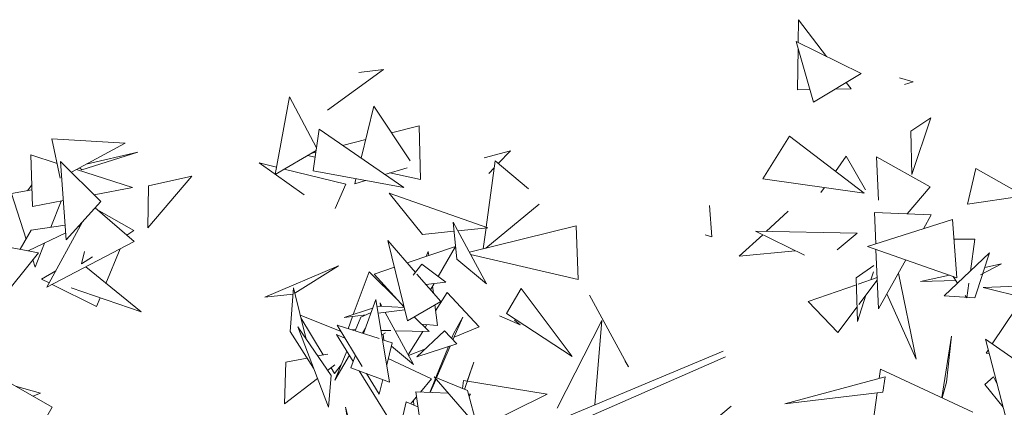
# Model space of a CAD drawing. Header units: metres. Extents: x -14.5 to 13.2, y -19 to 3.3.
# Tile 209 of 210: x 12.321 to 12.732, y 2.85 to 3.012. Entities that reach past the tile are written whole.
import ezdxf

# ---------------------------------------------------------------- set-up
doc = ezdxf.new("R2010")
doc.units = ezdxf.units.M
doc.layers.add('G-IMPT', color=7, linetype='Continuous', lineweight=5)
doc.layers.add('L-PLNT', color=7, linetype='Continuous', lineweight=5, true_color=0x005900)

# ---------------------------------------------------------------- blocks, each defined once
blk = doc.blocks.new('ÁRVORES ORNAMENTAIS - Pequeno e Médio Porte - Ipê-roxo-2870950-CORTE_CALÇADA')
at = {"layer": 'G-IMPT', "color": 253, "true_color": 0xaaaaaa}
for p, q in [((8.90553, 3.00279), (8.90566, 3.01237)), ((8.91738, 2.997), (8.90566, 3.01237)), ((8.91191, 2.97787), (8.90463, 3.00324)), ((8.93186, 2.98992), (8.90463, 3.00324)), ((8.90525, 2.98306), (8.90549, 3.00022)), ((8.70892, 2.9745), (8.73237, 2.99153)), ((8.72201, 2.99036), (8.73237, 2.99153)), ((8.91191, 2.97787), (8.93186, 2.98992)), ((8.92765, 2.98351), (8.92564, 2.98616)), ((8.94792, 2.98803), (8.95358, 2.98639)), ((8.94995, 2.98527), (8.95358, 2.98639)), ((8.9104, 2.98316), (8.90525, 2.98306)), ((8.92765, 2.98351), (8.92103, 2.98338)), ((8.68704, 2.9477), (8.6931, 2.98014)), ((8.70434, 2.95878), (8.6931, 2.98014)), ((8.72296, 2.95451), (8.72834, 2.97621)), ((8.74347, 2.95336), (8.72834, 2.97621)), ((8.95255, 2.96581), (8.96097, 2.97141)), ((8.953, 2.94767), (8.96097, 2.97141)), ((8.70547, 2.96654), (8.70294, 2.94915)), ((8.70547, 2.96654), (8.74079, 2.94225)), ((8.74717, 2.96802), (8.73571, 2.96508)), ((8.74717, 2.96802), (8.74781, 2.94554)), ((8.953, 2.94767), (8.95255, 2.96581)), ((8.59381, 2.96261), (8.59731, 2.94608)), ((8.59381, 2.96261), (8.62438, 2.96072)), ((8.7249, 2.96231), (8.71522, 2.95984)), ((8.89077, 2.9458), (8.90197, 2.96364)), ((8.90197, 2.96364), (8.93314, 2.93983)), ((8.60196, 2.94859), (8.62438, 2.96072)), ((8.62974, 2.95701), (8.60638, 2.9496)), ((8.60811, 2.95192), (8.62974, 2.95701)), ((8.70419, 2.95773), (8.68704, 2.9477)), ((8.70408, 2.95698), (8.702, 2.95645)), ((8.77434, 2.95459), (8.78531, 2.95753)), ((8.78025, 2.9522), (8.78531, 2.95753)), ((8.585, 2.95582), (8.58571, 2.93428)), ((8.585, 2.95582), (8.59599, 2.95231)), ((8.59983, 2.92039), (8.59744, 2.95307)), ((8.61427, 2.93638), (8.59744, 2.95307)), ((8.70378, 2.95492), (8.70056, 2.95561)), ((8.77893, 2.9533), (8.77522, 2.92562)), ((8.79283, 2.9417), (8.77893, 2.9533)), ((8.92119, 2.94895), (8.9256, 2.95534)), ((8.93368, 2.94125), (8.9256, 2.95534)), ((8.96065, 2.94247), (8.93827, 2.955)), ((8.93827, 2.955), (8.93907, 2.93695)), ((8.60407, 2.94973), (8.62751, 2.94225)), ((8.60533, 2.95041), (8.60638, 2.9496)), ((8.69921, 2.93919), (8.68042, 2.95249)), ((8.6876, 2.95074), (8.68042, 2.95249)), ((8.71656, 2.94366), (8.69086, 2.94994)), ((8.70294, 2.94915), (8.74079, 2.94225)), ((8.74218, 2.95048), (8.73293, 2.94765)), ((8.77628, 2.94802), (8.77854, 2.9504)), ((8.97621, 2.93522), (8.97975, 2.9502)), ((8.99901, 2.93928), (8.97975, 2.9502)), ((8.6339, 2.9254), (8.65221, 2.94699)), ((8.63418, 2.94297), (8.65221, 2.94699)), ((8.72031, 2.9438), (8.72083, 2.94589)), ((8.72479, 2.94516), (8.72031, 2.9438)), ((8.74781, 2.94554), (8.73498, 2.94828)), ((8.89077, 2.9458), (8.93314, 2.93983)), ((8.58548, 2.94118), (8.57692, 2.93971)), ((8.58541, 2.9434), (8.58361, 2.94086)), ((8.61144, 2.93918), (8.62751, 2.94225)), ((8.6339, 2.9254), (8.63418, 2.94297)), ((8.71214, 2.9335), (8.71656, 2.94366)), ((8.91506, 2.94008), (8.91651, 2.94217)), ((8.96065, 2.94247), (8.95099, 2.9312)), ((8.57692, 2.93971), (8.58303, 2.92058)), ((8.58571, 2.93428), (8.59864, 2.93674)), ((8.59768, 2.93656), (8.59337, 2.92562)), ((8.74868, 2.9226), (8.73473, 2.93981)), ((8.73473, 2.93981), (8.77595, 2.92537)), ((8.97621, 2.93522), (8.99892, 2.93856)), ((8.59983, 2.92039), (8.61427, 2.93638)), ((8.62818, 2.9196), (8.61186, 2.93371)), ((8.62809, 2.92423), (8.61263, 2.93304)), ((8.79733, 2.9353), (8.77513, 2.91684)), ((8.8685, 2.93475), (8.86947, 2.9216)), ((8.90138, 2.93227), (8.89221, 2.92384)), ((8.97002, 2.92883), (8.93452, 2.9176)), ((8.96111, 2.93076), (8.9374, 2.93178)), ((8.9374, 2.93178), (8.93793, 2.91868)), ((8.96111, 2.93076), (8.95786, 2.92499)), ((8.97002, 2.92883), (8.97175, 2.9045)), ((8.58063, 2.91637), (8.58521, 2.92438)), ((8.58521, 2.92438), (8.59938, 2.92654)), ((8.60658, 2.92787), (8.59177, 2.90057)), ((8.60451, 2.92557), (8.60563, 2.92611)), ((8.62809, 2.92423), (8.62506, 2.9223)), ((8.76137, 2.92772), (8.76296, 2.91232)), ((8.76137, 2.92772), (8.77535, 2.90192)), ((8.76334, 2.92409), (8.77595, 2.92537)), ((8.81286, 2.9262), (8.7682, 2.91512)), ((8.77517, 2.92529), (8.774, 2.91656)), ((8.81286, 2.9262), (8.8136, 2.90377)), ((8.58396, 2.91574), (8.59963, 2.92324)), ((8.74235, 2.88649), (8.73417, 2.92001)), ((8.74564, 2.90675), (8.73417, 2.92001)), ((8.74868, 2.9226), (8.76176, 2.92393)), ((8.86662, 2.92244), (8.86947, 2.9216)), ((8.89072, 2.92248), (8.88088, 2.91345)), ((8.93023, 2.92306), (8.88774, 2.92394)), ((8.90812, 2.91397), (8.88774, 2.92394)), ((8.93023, 2.92306), (8.92176, 2.91619)), ((8.9793, 2.92064), (8.97061, 2.92055)), ((8.9793, 2.92064), (8.97746, 2.90727)), ((8.56793, 2.91879), (8.5882, 2.91494)), ((8.59075, 2.91899), (8.58677, 2.90888)), ((8.62818, 2.9196), (8.59177, 2.90057)), ((8.61642, 2.90215), (8.62238, 2.91657)), ((8.74222, 2.9107), (8.76241, 2.91761)), ((8.75516, 2.905), (8.76242, 2.91751)), ((8.97175, 2.9045), (8.93452, 2.9176)), ((8.93803, 2.91636), (8.93905, 2.89147)), ((8.5882, 2.91494), (8.56996, 2.89215)), ((8.58579, 2.91193), (8.58677, 2.90888)), ((8.60741, 2.91553), (8.60615, 2.91024)), ((8.61082, 2.91322), (8.60615, 2.91024)), ((8.75015, 2.91342), (8.75104, 2.9155)), ((8.75125, 2.9138), (8.75104, 2.9155)), ((8.76296, 2.91232), (8.77535, 2.90192)), ((8.8136, 2.90377), (8.76867, 2.91424)), ((8.90443, 2.91577), (8.88088, 2.91345)), ((8.95055, 2.91196), (8.93905, 2.89147)), ((8.98543, 2.91484), (8.96653, 2.8969)), ((8.98271, 2.90645), (8.98543, 2.91484)), ((8.60797, 2.90904), (8.63112, 2.89018)), ((8.71358, 2.90951), (8.68273, 2.89632)), ((8.69526, 2.89808), (8.71358, 2.90951)), ((8.72836, 2.90596), (8.73688, 2.90888)), ((8.74472, 2.90561), (8.74837, 2.9101)), ((8.75833, 2.90262), (8.74837, 2.9101)), ((8.92982, 2.90444), (8.93715, 2.90955)), ((8.98164, 2.90576), (8.99045, 2.91037)), ((8.99045, 2.91037), (8.98349, 2.90884)), ((8.58947, 2.90393), (8.59546, 2.90737)), ((8.59272, 2.90231), (8.58947, 2.90393)), ((8.7263, 2.90697), (8.7197, 2.8891)), ((8.7263, 2.90697), (8.73856, 2.8948)), ((8.72836, 2.90596), (8.74096, 2.89218)), ((8.75621, 2.89453), (8.74625, 2.90604)), ((8.93036, 2.88627), (8.92982, 2.90444)), ((8.93061, 2.9018), (8.93851, 2.90455)), ((8.93589, 2.90364), (8.93693, 2.90692)), ((8.9474, 2.90636), (8.95481, 2.87044)), ((8.96868, 2.90558), (8.95661, 2.90292)), ((8.9721, 2.90219), (8.97031, 2.90501)), ((8.97936, 2.8961), (8.98267, 2.9063)), ((8.61243, 2.89249), (8.59394, 2.9017)), ((8.60188, 2.90033), (8.63112, 2.89018)), ((8.69472, 2.90025), (8.69337, 2.88206)), ((8.69472, 2.90025), (8.70007, 2.87875)), ((8.74998, 2.90172), (8.75833, 2.90262)), ((8.75194, 2.89946), (8.75348, 2.9021)), ((8.75319, 2.89801), (8.75283, 2.90098)), ((8.78987, 2.89993), (8.78374, 2.88953)), ((8.78987, 2.89993), (8.81113, 2.87152)), ((8.90974, 2.89451), (8.92991, 2.90155)), ((8.93089, 2.8933), (8.93856, 2.90344)), ((8.97132, 2.90341), (8.95661, 2.90292)), ((8.97677, 2.90226), (8.97592, 2.89616)), ((9.01525, 2.90165), (8.98274, 2.90041)), ((9.01506, 2.89244), (8.98274, 2.90041)), ((8.61243, 2.89249), (8.61394, 2.89615)), ((8.69453, 2.89768), (8.68273, 2.89632)), ((8.72911, 2.89541), (8.72392, 2.88114)), ((8.73485, 2.86089), (8.72911, 2.89541)), ((8.75886, 2.89838), (8.75409, 2.89071)), ((8.7723, 2.88393), (8.75886, 2.89838)), ((8.81837, 2.89721), (8.83472, 2.86719)), ((8.93036, 2.88627), (8.93384, 2.89719)), ((8.94259, 2.89779), (8.95481, 2.87044)), ((8.97936, 2.8961), (8.96653, 2.8969)), ((8.97592, 2.89616), (8.97532, 2.8971)), ((8.71591, 2.88787), (8.72777, 2.89172)), ((8.72962, 2.89232), (8.73071, 2.89267)), ((8.73071, 2.89267), (8.74099, 2.89206)), ((8.73088, 2.89394), (8.73102, 2.89266)), ((8.73088, 2.89394), (8.73159, 2.89262)), ((8.74235, 2.88649), (8.75621, 2.89453)), ((8.75485, 2.88455), (8.75379, 2.89313)), ((8.92205, 2.8816), (8.90974, 2.89451)), ((8.92205, 2.8816), (8.93018, 2.89236)), ((8.99657, 2.89176), (8.98662, 2.87683)), ((8.69758, 2.88878), (8.71462, 2.882)), ((8.69785, 2.88767), (8.70713, 2.87222)), ((8.71591, 2.88787), (8.72511, 2.88903)), ((8.71941, 2.88831), (8.71751, 2.88319)), ((8.72284, 2.88796), (8.72049, 2.88224)), ((8.72284, 2.88796), (8.72714, 2.88999)), ((8.73007, 2.88966), (8.74123, 2.89107)), ((8.73299, 2.89003), (8.74479, 2.86822)), ((8.74534, 2.88808), (8.75147, 2.882)), ((8.76544, 2.88805), (8.76135, 2.87853)), ((8.76544, 2.88805), (8.7617, 2.88136)), ((8.78078, 2.88853), (8.78944, 2.88484)), ((8.78374, 2.88953), (8.81113, 2.87152)), ((8.70933, 2.85037), (8.69653, 2.88395)), ((8.69653, 2.88395), (8.71042, 2.86359)), ((8.73052, 2.87904), (8.71304, 2.88461)), ((8.71304, 2.88461), (8.72347, 2.86739)), ((8.72477, 2.88348), (8.72349, 2.88128)), ((8.74835, 2.8851), (8.75485, 2.88455)), ((8.75049, 2.88492), (8.74974, 2.88371)), ((8.7723, 2.88393), (8.76185, 2.8797)), ((8.78698, 2.88677), (8.78944, 2.88484)), ((8.8049, 2.84996), (8.82349, 2.88665)), ((8.82057, 2.85131), (8.82349, 2.88665)), ((8.70309, 2.86666), (8.69337, 2.88206)), ((8.71642, 2.87903), (8.71268, 2.88077)), ((8.71969, 2.8695), (8.71268, 2.88077)), ((8.71867, 2.88282), (8.72071, 2.88277)), ((8.73126, 2.8825), (8.73542, 2.8824)), ((8.73315, 2.88148), (8.73158, 2.88058)), ((8.73225, 2.88096), (8.73252, 2.87844)), ((8.73715, 2.88236), (8.75147, 2.882)), ((8.74872, 2.88207), (8.74261, 2.87225)), ((8.75786, 2.88224), (8.74623, 2.87149)), ((8.76296, 2.87681), (8.75786, 2.88224)), ((8.7617, 2.88136), (8.7608, 2.87912)), ((8.96961, 2.88002), (8.96548, 2.85439)), ((8.96753, 2.86082), (8.96961, 2.88002)), ((9.00709, 2.86247), (8.98372, 2.87887)), ((8.9931, 2.84283), (8.98372, 2.87887)), ((8.73601, 2.87729), (8.73191, 2.8786)), ((8.73601, 2.87729), (8.73366, 2.86808)), ((8.73564, 2.87584), (8.74479, 2.86822)), ((8.74985, 2.87484), (8.74277, 2.87197)), ((8.76296, 2.87681), (8.74623, 2.87149)), ((8.75942, 2.87569), (8.75424, 2.8628)), ((8.76024, 2.87595), (8.75453, 2.86268)), ((8.69148, 2.86926), (8.70038, 2.87094)), ((8.70483, 2.87178), (8.70904, 2.87258)), ((8.71702, 2.8738), (8.71205, 2.86168)), ((8.7181, 2.87206), (8.71205, 2.86168)), ((8.72063, 2.87208), (8.71871, 2.86681)), ((8.7524, 2.86226), (8.73432, 2.87069)), ((8.7987, 2.84211), (8.87417, 2.87386)), ((8.80015, 2.83862), (8.87521, 2.87146)), ((8.98492, 2.87427), (8.98406, 2.873)), ((8.98406, 2.873), (8.98532, 2.87272)), ((8.594, 2.85036), (8.55881, 2.87044)), ((8.69094, 2.85175), (8.69148, 2.86926)), ((8.70898, 2.8657), (8.71204, 2.86805)), ((8.7104, 2.86679), (8.71181, 2.86444)), ((8.7147, 2.86815), (8.71181, 2.86444)), ((8.73485, 2.86089), (8.71871, 2.86681)), ((8.76999, 2.86914), (8.76614, 2.85783)), ((8.76999, 2.86914), (8.76722, 2.86123)), ((8.83309, 2.86986), (8.83472, 2.86719)), ((8.69094, 2.85175), (8.70474, 2.86241)), ((8.70933, 2.85037), (8.71042, 2.86359)), ((8.73623, 2.8429), (8.72215, 2.86555)), ((8.72528, 2.8644), (8.7305, 2.85578)), ((8.75408, 2.8624), (8.75171, 2.85651)), ((8.75345, 2.86313), (8.77143, 2.84227)), ((8.75345, 2.86313), (8.76745, 2.85729)), ((8.9419, 2.86307), (8.89996, 2.8518)), ((8.93932, 2.86238), (8.93987, 2.86632)), ((8.93987, 2.86632), (8.97845, 2.84835)), ((8.9419, 2.86307), (8.94084, 2.85668)), ((8.98344, 2.85992), (8.98706, 2.86308)), ((8.98857, 2.86023), (8.98706, 2.86308)), ((8.57859, 2.85915), (8.58907, 2.85619)), ((8.73207, 2.86191), (8.7305, 2.85578)), ((8.7524, 2.86226), (8.74773, 2.85668)), ((8.7543, 2.86214), (8.75188, 2.8565)), ((8.76535, 2.85817), (8.76573, 2.86147)), ((8.76573, 2.86147), (8.80062, 2.85585)), ((8.96753, 2.86082), (8.96567, 2.8543)), ((8.98344, 2.85992), (8.99115, 2.85034)), ((8.58579, 2.85504), (8.58907, 2.85619)), ((8.74614, 2.85477), (8.74384, 2.85201)), ((8.75944, 2.85618), (8.74586, 2.85676)), ((8.75043, 2.82353), (8.74586, 2.85676)), ((8.7655, 2.83845), (8.80062, 2.85585)), ((8.77143, 2.84227), (8.76745, 2.85729)), ((8.7686, 2.85578), (8.76784, 2.85582)), ((8.7686, 2.85578), (8.76809, 2.85486)), ((8.94084, 2.85668), (8.89996, 2.8518)), ((8.93624, 2.84024), (8.93849, 2.8564)), ((8.594, 2.85036), (8.58872, 2.84138)), ((8.72237, 2.82799), (8.71648, 2.85039)), ((8.71933, 2.83334), (8.71648, 2.85039)), ((8.73651, 2.83009), (8.74173, 2.85268)), ((8.74672, 2.85055), (8.74173, 2.85268)), ((8.74503, 2.85127), (8.74481, 2.85318)), ((8.84304, 2.8218), (8.87753, 2.85083))]:
    blk.add_line(p, q, dxfattribs=at)

msp = doc.modelspace()

# ---------------------------------------------------------------- block references
at = {"layer": 'L-PLNT', "color": 253, "true_color": 0xaaaaaa}
msp.add_blockref('ÁRVORES ORNAMENTAIS - Pequeno e Médio Porte - Ipê-roxo-2870950-CORTE_CALÇADA', (3.74032, 0), dxfattribs=at)

doc.saveas('drawing.dxf')
